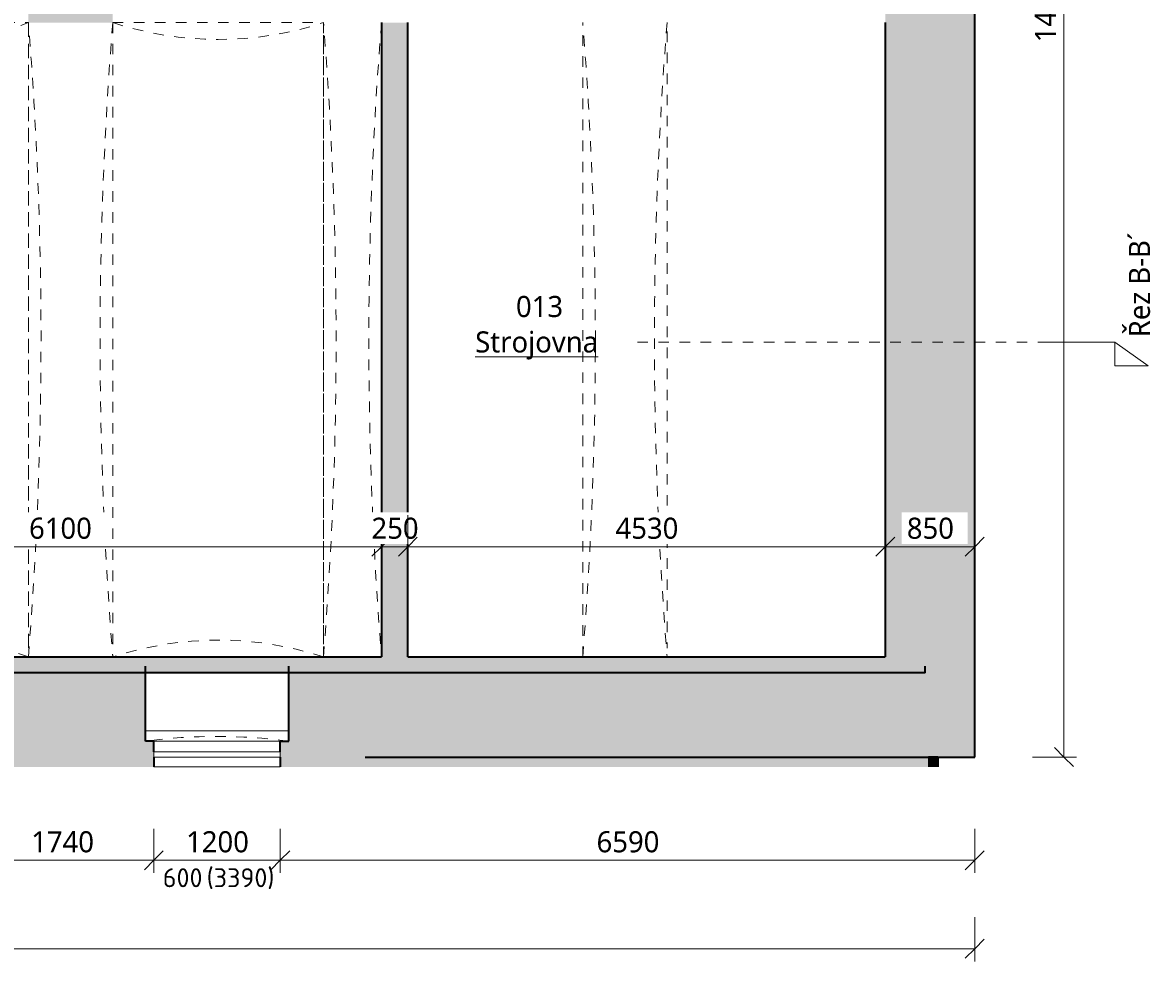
# Model space of a CAD drawing. Header units: metres. Extents: x -2.5 to 41.5, y -3.2 to 29.6.
# Tile 14 of 16: x 30.7 to 41.5, y -1.5 to 7.4. Entities that reach past the tile are written whole.
import ezdxf

# ---------------------------------------------------------------- set-up
doc = ezdxf.new("R2010")
doc.units = ezdxf.units.M
for name, pattern in [('AV - Carkovana 2mm', [0.0027, 0.002, -0.0007]), ('AV - Cerch_ 1 tecka 10mm', [0.018, 0.01, -0.004, 0, -0.004]), ('AV - Cerch_ 1 tecka 2mm', [0.004, 0.002, -0.001, 0, -0.001])]:
    doc.linetypes.add(name, pattern=pattern)
doc.layers.add('AV-KOTY', color=5, linetype='Continuous', lineweight=13, true_color=0x0000ff)
doc.layers.add('AV-MISTNOSTI', color=5, linetype='Continuous', lineweight=5, true_color=0x0000ff)
for name, color, linetype, lineweight in [('AV-KOTY-100', 7, 'Continuous', 5), ('AV-SRAFY', 7, 'Continuous', 35), ('AV-STAVBA', 7, 'Continuous', 18)]:
    doc.layers.add(name, color=color, linetype=linetype, lineweight=lineweight)
doc.styles.add('ISOCPEUR', font='isocpeur.ttf', dxfattribs={"height": 0.18})
doc.styles.add('Trebuchet MS', font='trebuc.ttf', dxfattribs={"height": 0.2})
doc.styles.add('Trebuchet MS_B', font='trebuc.ttf', dxfattribs={"height": 0.2})
doc.dimstyles.new('2_mm_-_O_-_Blue_-_mm', dxfattribs={"dimscale": 0.3048, "dimtxt": 0.20619, "dimasz": 0.590551, "dimexe": 0.393701, "dimexo": 0.0625, "dimgap": 0.065617, "dimtad": 1, "dimdec": 0, "dimlfac": 1000, "dimzin": 0, "dimdsep": 46, "dimtxsty": 'Trebuchet MS', "dimblk1": 'OBLIQUE', "dimblk2": 'OBLIQUE', "dimsah": 1, "dimcen": 0.09, "dimazin": 0, "dimtfac": 1, "dimtdec": 4, "dimtix": 1, "dimtmove": 0, "dimatfit": 3, "dimfxl": 0.984252, "dimfxlon": 1, "dimtvp": 1, "dimtfill": 1, "dimtolj": 1, "dimtzin": 0, "dimarcsym": 2})
doc.dimstyles.new('2_mm_-_O_-_Blue_-_mm_-_zaokrouhlena_1', dxfattribs={"dimscale": 0.3048, "dimtxt": 0.20619, "dimasz": 0.590551, "dimexe": 0.393701, "dimexo": 0.0625, "dimgap": 0.065617, "dimtad": 1, "dimdec": 0, "dimlfac": 1000, "dimrnd": 10, "dimzin": 0, "dimdsep": 46, "dimtxsty": 'Trebuchet MS', "dimblk1": 'OBLIQUE', "dimblk2": 'OBLIQUE', "dimsah": 1, "dimcen": 0.09, "dimazin": 0, "dimtfac": 1, "dimtdec": 4, "dimtix": 1, "dimtmove": 0, "dimatfit": 3, "dimfxl": 0.984252, "dimfxlon": 1, "dimtvp": 1, "dimtfill": 1, "dimtolj": 1, "dimtzin": 0, "dimarcsym": 2})

# ---------------------------------------------------------------- blocks, each defined once
blk = doc.blocks.new('GM_Otvor s klenutým nadpražím - 6020x2000_5800-879954-1PP')
at = {"layer": 'AV-STAVBA', "linetype": 'AV - Cerch_ 1 tecka 2mm', "lineweight": 13}
for p, q in [((-3.01, 0.4), (3.01, 0.4)), ((2.926, -0.4), (-2.926, -0.4))]:
    blk.add_line(p, q, dxfattribs=at)
for centre, start, end in [((0, 38.09), 265.434, 274.566), ((0, -38.09), 85.434, 94.566)]:
    blk.add_arc(centre, 37.81, start, end, dxfattribs=at)
blk = doc.blocks.new('GM_Otvor s klenutým nadpražím - 6020x2000_5800-880466-1PP')
at = {"layer": 'AV-STAVBA', "linetype": 'AV - Cerch_ 1 tecka 2mm', "lineweight": 13}
for p, q in [((-3.01, 0.4), (3.01, 0.4)), ((2.926, -0.15), (-2.926, -0.15))]:
    blk.add_line(p, q, dxfattribs=at)
for centre, start, end in [((0, 38.09), 265.434, 274.566), ((0, -37.84), 85.434, 94.566)]:
    blk.add_arc(centre, 37.81, start, end, dxfattribs=at)
blk = doc.blocks.new('WI_1-1_sklepní_s příčlemi_s klenutým nadpražím_2x šikmý parapet_ nadpraží - 1200x600_02-1040800-1PP')
at = {"layer": 'AV-STAVBA'}
for p, q in [((-0.6, -0.425), (0.6, -0.425)), ((-0.6, -0.475), (-0.6, -0.425)), ((0.6, -0.425), (0.6, -0.475)), ((0.6, -0.475), (-0.6, -0.475))]:
    blk.add_line(p, q, dxfattribs=at)
at = {"layer": 'AV-STAVBA', "linetype": 'AV - Carkovana 2mm'}
blk.add_arc((0, -5.279), 5, 82.1836, 97.8164, dxfattribs=at)
blk = doc.blocks.new('GM_Void_valená klenba - GM_Void_valená klenba-1524403-1PP')
at = {"layer": 'AV-STAVBA', "linetype": 'AV - Cerch_ 1 tecka 2mm', "lineweight": 13}
for p, q in [((-1.115, 3.01), (-1.115, -3.01)), ((-1.115, 3.01), (1.115, 3.01)), ((1.115, 3.01), (1.115, -3.01)), ((-1.115, -3.01), (1.115, -3.01))]:
    blk.add_line(p, q, dxfattribs=at)
for centre, start, end in [((0, 6.009), 249.6082, 290.3918), ((0, -6.009), 69.6082, 110.3918)]:
    blk.add_arc(centre, 3.2, start, end, dxfattribs=at)
blk = doc.blocks.new('GM_Void_valená klenba - GM_Void_valená klenba-1524404-1PP')
at = {"layer": 'AV-STAVBA', "linetype": 'AV - Cerch_ 1 tecka 2mm', "lineweight": 13}
for p, q in [((-1, 3.01), (-1, -3.01)), ((-1, 3.01), (1, 3.01)), ((1, 3.01), (1, -3.01)), ((-1, -3.01), (1, -3.01))]:
    blk.add_line(p, q, dxfattribs=at)
for centre, start, end in [((0, 6.05), 251.79, 288.21), ((0, -6.05), 71.79, 108.21)]:
    blk.add_arc(centre, 3.2, start, end, dxfattribs=at)
blk = doc.blocks.new('Zdobná fasáda 1NP - Zdobná fasáda 1NP-1554848-1PP')
at = {"layer": 'AV-STAVBA', "lineweight": 35}
blk.add_hatch(color=256, dxfattribs=at).paths.add_polyline_path([(39.415, 0.355), (39.415, 0.448), (39.325, 0.448), (39.325, 0.355)])
for q in [(39.325, 0.448), (39.415, 0.355)]:
    blk.add_line((39.415, 0.448), q, dxfattribs=at)
at = {"layer": 'AV-STAVBA'}
blk.add_line((39.325, 0.448), (39.325, 0.355), dxfattribs=at)
blk = doc.blocks.new('Section - Vertikální L-45990-1PP')
at = {"layer": 'AV-KOTY', "lineweight": 5}
for p, q in [((-0.00728, 0), (-0.01046, -0.00223)), ((-0.00728, 0), (-0.00728, -0.00223)), ((0, 0), (-0.00728, 0)), ((-0.01046, -0.00223), (-0.00728, -0.00223))]:
    blk.add_line(p, q, dxfattribs=at)
blk = doc.blocks.new('DIMBLOCK12-1PP')
at = {"layer": 'AV-KOTY-100', "color": 5, "true_color": 0x0000ff}
for p, q in [((28.035, 2.444), (28.035, 2.744)), ((34.135, 2.444), (34.135, 2.744)), ((28.035, 2.444), (28.125, 2.534)), ((34.135, 2.444), (34.225, 2.534)), ((28.035, 2.444), (27.945, 2.354)), ((28.035, 2.444), (34.135, 2.444)), ((28.035, 2.444), (28.035, 2.324)), ((34.135, 2.444), (34.045, 2.354)), ((34.135, 2.444), (34.135, 2.324))]:
    blk.add_line(p, q, dxfattribs=at)
at = {"layer": 'AV-KOTY-100', "color": 0, "insert": (30.791, 2.72), "char_height": 0.2, "width": 0.70454, "attachment_point": 1, "line_spacing_factor": 1.048425, "style": 'Trebuchet MS', "bg_fill": 3, "box_fill_scale": 1.25, "bg_fill_color": 256, "bg_fill_true_color": 13158600, "bg_fill_transparency": 0}
blk.add_mtext('6100', dxfattribs=at)
blk = doc.blocks.new('_Oblique')
at = {"color": 0, "linetype": 'ByBlock', "lineweight": -2}
blk.add_line((-0.5, -0.5), (0.5, 0.5), dxfattribs=at)
blk = doc.blocks.new('DIMBLOCK13-1PP')
at = {"layer": 'AV-KOTY-100', "color": 5, "true_color": 0x0000ff}
for p, q in [((34.135, 2.444), (34.135, 2.744)), ((34.385, 2.444), (34.385, 2.744)), ((34.135, 2.444), (34.225, 2.534)), ((34.385, 2.444), (34.475, 2.534)), ((34.135, 2.444), (34.045, 2.354)), ((34.135, 2.444), (34.385, 2.444)), ((34.135, 2.444), (34.135, 2.324)), ((34.385, 2.444), (34.295, 2.354)), ((34.385, 2.444), (34.385, 2.324))]:
    blk.add_line(p, q, dxfattribs=at)
at = {"layer": 'AV-KOTY-100', "color": 0, "insert": (34.04, 2.72), "char_height": 0.2, "width": 0.52841, "attachment_point": 1, "line_spacing_factor": 1.048425, "style": 'Trebuchet MS', "bg_fill": 3, "box_fill_scale": 1.25, "bg_fill_color": 256, "bg_fill_true_color": 13158600, "bg_fill_transparency": 0}
blk.add_mtext('250', dxfattribs=at)
blk = doc.blocks.new('DIMBLOCK14-1PP')
at = {"layer": 'AV-KOTY-100', "color": 5, "true_color": 0x0000ff}
for p, q in [((34.385, 2.444), (34.385, 2.744)), ((38.915, 2.444), (38.915, 2.744)), ((34.385, 2.444), (34.475, 2.534)), ((38.915, 2.444), (39.005, 2.534)), ((34.385, 2.444), (34.295, 2.354)), ((34.385, 2.444), (38.915, 2.444)), ((34.385, 2.444), (34.385, 2.324)), ((38.915, 2.444), (38.825, 2.354)), ((38.915, 2.444), (38.915, 2.324))]:
    blk.add_line(p, q, dxfattribs=at)
at = {"layer": 'AV-KOTY-100', "color": 0, "insert": (36.356, 2.72), "char_height": 0.2, "width": 0.70454, "attachment_point": 1, "line_spacing_factor": 1.048425, "style": 'Trebuchet MS', "bg_fill": 3, "box_fill_scale": 1.25, "bg_fill_color": 256, "bg_fill_true_color": 13158600, "bg_fill_transparency": 0}
blk.add_mtext('4530', dxfattribs=at)
blk = doc.blocks.new('DIMBLOCK15-1PP')
at = {"layer": 'AV-KOTY-100', "color": 5, "true_color": 0x0000ff}
for p, q in [((38.915, 2.444), (38.915, 2.744)), ((39.765, 2.444), (39.765, 2.744)), ((38.915, 2.444), (39.005, 2.534)), ((39.765, 2.444), (39.855, 2.534)), ((38.915, 2.444), (38.825, 2.354)), ((38.915, 2.444), (39.765, 2.444)), ((38.915, 2.444), (38.915, 2.324)), ((39.765, 2.444), (39.675, 2.354)), ((39.765, 2.444), (39.765, 2.324))]:
    blk.add_line(p, q, dxfattribs=at)
at = {"layer": 'AV-KOTY-100', "color": 0, "insert": (39.12, 2.72), "char_height": 0.2, "width": 0.52841, "attachment_point": 1, "line_spacing_factor": 1.048425, "style": 'Trebuchet MS', "bg_fill": 3, "box_fill_scale": 1.25, "bg_fill_color": 256, "bg_fill_true_color": 13158600, "bg_fill_transparency": 0}
blk.add_mtext('850', dxfattribs=at)
blk = doc.blocks.new('DIMBLOCK52-1PP')
at = {"layer": 'AV-KOTY-100', "color": 5, "true_color": 0x0000ff}
for p, q in [((40.611, 14.748), (40.521, 14.838)), ((40.611, 14.748), (40.311, 14.748)), ((40.611, 0.448), (40.611, 14.748)), ((40.611, 14.748), (40.701, 14.658)), ((40.611, 14.748), (40.731, 14.748)), ((40.611, 0.448), (40.521, 0.538)), ((40.611, 0.448), (40.311, 0.448)), ((40.611, 0.448), (40.701, 0.358)), ((40.611, 0.448), (40.731, 0.448))]:
    blk.add_line(p, q, dxfattribs=at)
at = {"layer": 'AV-KOTY-100', "color": 0, "insert": (40.335, 7.231), "char_height": 0.2, "width": 0.88068, "attachment_point": 1, "rotation": 90, "line_spacing_factor": 1.048425, "style": 'Trebuchet MS', "bg_fill": 3, "box_fill_scale": 1.25, "bg_fill_color": 256, "bg_fill_true_color": 13158600, "bg_fill_transparency": 0}
blk.add_mtext('14300', dxfattribs=at)
blk = doc.blocks.new('DIMBLOCK91-1PP')
at = {"layer": 'AV-KOTY-100', "color": 5, "true_color": 0x0000ff}
for p, q in [((30.235, -0.532), (30.235, -0.232)), ((31.975, -0.532), (31.975, -0.232)), ((30.235, -0.532), (30.145, -0.622)), ((30.235, -0.532), (30.325, -0.442)), ((30.235, -0.532), (31.975, -0.532)), ((30.235, -0.532), (30.235, -0.652)), ((31.975, -0.532), (31.885, -0.622)), ((31.975, -0.532), (32.065, -0.442)), ((31.975, -0.532), (31.975, -0.652))]:
    blk.add_line(p, q, dxfattribs=at)
at = {"layer": 'AV-KOTY-100', "color": 0, "insert": (30.811, -0.256), "char_height": 0.2, "width": 0.70454, "attachment_point": 1, "line_spacing_factor": 1.048425, "style": 'Trebuchet MS', "bg_fill": 3, "box_fill_scale": 1.25, "bg_fill_color": 256, "bg_fill_true_color": 13158600, "bg_fill_transparency": 0}
blk.add_mtext('1740', dxfattribs=at)
blk = doc.blocks.new('DIMBLOCK92-1PP')
at = {"layer": 'AV-KOTY-100', "color": 5, "true_color": 0x0000ff}
for p, q in [((31.975, -0.532), (31.975, -0.232)), ((33.175, -0.532), (33.175, -0.232)), ((31.975, -0.532), (31.885, -0.622)), ((31.975, -0.532), (32.065, -0.442)), ((31.975, -0.532), (33.175, -0.532)), ((31.975, -0.532), (31.975, -0.652)), ((33.175, -0.532), (33.085, -0.622)), ((33.175, -0.532), (33.265, -0.442)), ((33.175, -0.532), (33.175, -0.652))]:
    blk.add_line(p, q, dxfattribs=at)
at = {"layer": 'AV-KOTY-100', "color": 0, "insert": (32.281, -0.256), "char_height": 0.2, "width": 0.70454, "attachment_point": 1, "line_spacing_factor": 1.048425, "style": 'Trebuchet MS', "bg_fill": 3, "box_fill_scale": 1.25, "bg_fill_color": 256, "bg_fill_true_color": 13158600, "bg_fill_transparency": 0}
blk.add_mtext('1200', dxfattribs=at)
blk = doc.blocks.new('DIMBLOCK93-1PP')
at = {"layer": 'AV-KOTY-100', "color": 5, "true_color": 0x0000ff}
for p, q in [((33.175, -0.532), (33.175, -0.232)), ((39.765, -0.532), (39.765, -0.232)), ((33.175, -0.532), (33.085, -0.622)), ((33.175, -0.532), (33.265, -0.442)), ((33.175, -0.532), (39.765, -0.532)), ((33.175, -0.532), (33.175, -0.652)), ((39.765, -0.532), (39.675, -0.622)), ((39.765, -0.532), (39.855, -0.442)), ((39.765, -0.532), (39.765, -0.652))]:
    blk.add_line(p, q, dxfattribs=at)
at = {"layer": 'AV-KOTY-100', "color": 0, "insert": (36.176, -0.256), "char_height": 0.2, "width": 0.70454, "attachment_point": 1, "line_spacing_factor": 1.048425, "style": 'Trebuchet MS', "bg_fill": 3, "box_fill_scale": 1.25, "bg_fill_color": 256, "bg_fill_true_color": 13158600, "bg_fill_transparency": 0}
blk.add_mtext('6590', dxfattribs=at)
blk = doc.blocks.new('DIMBLOCK99-1PP')
at = {"layer": 'AV-KOTY-100', "color": 5, "true_color": 0x0000ff}
for p, q in [((-0.235, -1.371), (-0.235, -1.071)), ((39.765, -1.371), (39.765, -1.071)), ((-0.235, -1.371), (-0.145, -1.281)), ((39.765, -1.371), (39.855, -1.281)), ((-0.235, -1.371), (-0.325, -1.461)), ((-0.235, -1.371), (39.765, -1.371)), ((-0.235, -1.371), (-0.235, -1.491)), ((39.765, -1.371), (39.675, -1.461)), ((39.765, -1.371), (39.765, -1.491))]:
    blk.add_line(p, q, dxfattribs=at)
at = {"layer": 'AV-KOTY-100', "color": 0, "insert": (19.398, -1.095), "char_height": 0.2, "width": 0.88068, "attachment_point": 1, "line_spacing_factor": 1.048425, "style": 'Trebuchet MS', "bg_fill": 3, "box_fill_scale": 1.25, "bg_fill_color": 256, "bg_fill_true_color": 13158600, "bg_fill_transparency": 0}
blk.add_mtext('40000', dxfattribs=at)

msp = doc.modelspace()

# ---------------------------------------------------------------- hatches: boundary and pattern name
at = {"layer": 'AV-SRAFY', "lineweight": 5}
for points in [[(39.7648, 1.3982), (39.7648, 13.0482), (38.9148, 13.0482), (38.9148, 1.3982)], [(30.7848, 7.4182), (31.5848, 7.4182), (31.5848, 8.7082), (30.7848, 8.7082)], [(34.1348, 1.3982), (34.3848, 1.3982), (34.3848, 7.4182), (34.1348, 7.4182), (34.1348, 5.6941)], [(39.2948, 1.2482), (39.2948, 1.3098), (22.2548, 1.3098), (22.2548, 1.2482), (34.4338, 1.2482)], [(37.8236, 0.355), (37.8236, 0.4482), (35.2686, 0.4482), (35.2686, 0.355)]]:
    msp.add_hatch(color=256, dxfattribs=at).paths.add_polyline_path(points)
h = msp.add_hatch(color=256, dxfattribs=at)
h.paths.add_polyline_path([(16.9084, 0.4482), (22.1908, 0.4482), (22.1908, 1.3098), (39.7648, 1.3098), (39.7648, 1.3982), (20.1648, 1.3982), (20.1648, 1.1532), (19.2148, 1.1532), (19.2148, 1.3982), (16.2848, 1.3982), (16.2848, 1.1651), (16.9084, 1.1651), (16.9084, 0.914)])
h.paths.add_polyline_path([(13.3398, 1.1651), (14.9848, 1.1651), (14.9848, 1.3982), (13.3398, 1.3982)])
h.paths.add_polyline_path([(10.8648, 1.1651), (12.0398, 1.1651), (12.0398, 1.3982), (10.8648, 1.3982)])
h = msp.add_hatch(color=256, dxfattribs=at)
h.paths.add_polyline_path([(39.7648, 0.4482), (39.7648, 1.3098), (33.2548, 1.3098), (33.2548, 0.5982), (33.1748, 0.5982), (33.1748, 0.4482), (34.4338, 0.4482)])
h.paths.add_polyline_path([(31.9748, 0.4482), (31.9748, 0.5982), (31.8948, 0.5982), (31.8948, 1.3098), (30.3148, 1.3098), (30.3148, 0.5982), (30.2348, 0.5982), (30.2348, 0.4482)])
h.paths.add_polyline_path([(29.0348, 0.4482), (29.0348, 0.5982), (28.9548, 0.5982), (28.9548, 1.3098), (27.3748, 1.3098), (27.3748, 0.5982), (27.2948, 0.5982), (27.2948, 0.4482), (28.0516, 0.4482)])
h.paths.add_polyline_path([(26.0948, 0.4482), (26.0948, 0.5982), (26.0148, 0.5982), (26.0148, 1.3098), (24.4348, 1.3098), (24.4348, 0.5982), (24.3548, 0.5982), (24.3548, 0.4482)])
h.paths.add_polyline_path([(23.1548, 0.4482), (23.1548, 0.5982), (23.0748, 0.5982), (23.0748, 1.3098), (22.1908, 1.3098), (22.1908, 0.4482)])
h = msp.add_hatch(color=256, dxfattribs=at)
h.paths.add_polyline_path([(33.1748, 0.355), (33.9791, 0.355), (33.9791, 0.4482), (33.1748, 0.4482)])
h.paths.add_polyline_path([(24.3548, 0.355), (26.0948, 0.355), (26.0948, 0.4482), (24.3548, 0.4482)])
h.paths.add_polyline_path([(27.2948, 0.355), (29.0348, 0.355), (29.0348, 0.4482), (27.2948, 0.4482)])
h.paths.add_polyline_path([(22.1908, 0.355), (23.1548, 0.355), (23.1548, 0.4482), (22.1908, 0.4482)])
h.paths.add_polyline_path([(31.9748, 0.355), (31.9748, 0.4482), (30.2348, 0.4482), (30.2348, 0.355)])
h = msp.add_hatch(color=256, dxfattribs=at)
h.paths.add_polyline_path([(34.4338, 0.355), (35.2686, 0.355), (35.2686, 0.4482), (33.9791, 0.4482), (33.9791, 0.355)])
h.paths.add_polyline_path([(37.8236, 0.355), (39.3248, 0.355), (39.3248, 0.4482), (37.8236, 0.4482)])

# ---------------------------------------------------------------- linework, layer by layer
at = {"layer": 'AV-KOTY', "linetype": 'AV - Cerch_ 1 tecka 10mm', "lineweight": 5}
msp.add_line((36.563, 4.3854), (40.3649, 4.3854), dxfattribs=at)
at = {"layer": 'AV-STAVBA', "lineweight": 35}
for p, q in [((39.7648, 0.4482), (39.7648, 14.7482)), ((34.1348, 7.4182), (34.1348, 1.3982)), ((34.3848, 1.3982), (34.3848, 7.4182)), ((38.9148, 7.4182), (38.9148, 1.3982)), ((28.0348, 1.3982), (34.1348, 1.3982)), ((34.3848, 1.3982), (38.9148, 1.3982)), ((31.8948, 0.5982), (31.8948, 1.3098)), ((33.2548, 0.5982), (33.2548, 1.3098)), ((39.2948, 1.2482), (39.2948, 1.3098)), ((39.2948, 1.2482), (22.2548, 1.2482)), ((31.9748, 0.5982), (31.8948, 0.5982)), ((31.9748, 0.4982), (31.9748, 0.5982)), ((33.1748, 0.4982), (33.1748, 0.5982)), ((33.1748, 0.5982), (33.2548, 0.5982)), ((31.9748, 0.4482), (31.9748, 0.355)), ((33.1748, 0.4482), (33.1748, 0.355)), ((33.9791, 0.4482), (39.7648, 0.4482))]:
    msp.add_line(p, q, dxfattribs=at)
at = {"layer": 'AV-STAVBA'}
for p, q in [((33.2548, 0.6982), (31.8948, 0.6982)), ((33.1748, 0.5982), (31.9748, 0.5982)), ((39.3248, 0.355), (39.3248, 0.4482)), ((31.9748, 0.355), (33.1748, 0.355))]:
    msp.add_line(p, q, dxfattribs=at)

# ---------------------------------------------------------------- block references
at = {"layer": 'AV-KOTY', "lineweight": 5, "extrusion": (0, 0, -1), "xscale": 99.99999999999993, "yscale": 99.99999999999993, "zscale": 99.99999999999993}
msp.add_blockref('Section - Vertikální L-45990-1PP', (-40.3649, 4.3854), dxfattribs=at)
at = {"layer": 'AV-STAVBA', "linetype": 'AV - Cerch_ 1 tecka 2mm', "lineweight": 13}
for name, p in [('GM_Void_valená klenba - GM_Void_valená klenba-1524403-1PP', (29.6698, 4.4082)), ('GM_Void_valená klenba - GM_Void_valená klenba-1524404-1PP', (32.5848, 4.4082))]:
    msp.add_blockref(name, p, dxfattribs=at)
for name, p, rotation in [('GM_Otvor s klenutým nadpražím - 6020x2000_5800-879954-1PP', (31.1848, 4.4082), 269.9999999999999), ('GM_Otvor s klenutým nadpražím - 6020x2000_5800-880466-1PP', (33.9848, 4.4082), 89.99999999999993), ('GM_Otvor s klenutým nadpražím - 6020x2000_5800-879954-1PP', (36.4448, 4.4082), 89.99999999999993)]:
    msp.add_blockref(name, p, dxfattribs=dict(at, rotation=rotation))
at = {"layer": 'AV-STAVBA', "linetype": 'AV - Carkovana 2mm'}
msp.add_blockref('WI_1-1_sklepní_s příčlemi_s klenutým nadpražím_2x šikmý parapet_ nadpraží - 1200x600_02-1040800-1PP', (32.5748, 0.9232), dxfattribs=at)
at = {"layer": 'AV-STAVBA', "lineweight": 35}
msp.add_blockref('Zdobná fasáda 1NP - Zdobná fasáda 1NP-1554848-1PP', (0, 0), dxfattribs=at)

# ---------------------------------------------------------------- texts
at = {"layer": 'AV-KOTY', "lineweight": 5, "insert": (41.2266, 4.432), "char_height": 0.2, "width": 1.346835, "attachment_point": 1, "rotation": 90, "style": 'Trebuchet MS'}
msp.add_mtext('Řez B-B´', dxfattribs=at)
at = {"layer": 'AV-KOTY', "lineweight": 5, "char_height": 0.18, "attachment_point": 1, "style": 'ISOCPEUR'}
for s, insert, width in [('600', (32.0596, -0.6071), 0.456962), ('(3390)', (32.4758, -0.6071), 0.785654)]:
    msp.add_mtext(s, dxfattribs=dict(at, insert=insert, width=width))
at = {"layer": 'AV-MISTNOSTI', "char_height": 0.2, "attachment_point": 1, "style": 'Trebuchet MS_B'}
for s, insert, width in [('013', (35.4112, 4.8241), 0.601266), ('\\LStrojovna', (35.0242, 4.4878), 1.53924)]:
    msp.add_mtext(s, dxfattribs=dict(at, insert=insert, width=width))

# ---------------------------------------------------------------- dimensions: what is measured, and where the dimension line sits
at = {"layer": 'AV-KOTY', "lineweight": 5}
dim = msp.add_linear_dim(base=(39.7648, -1.3711), p1=(-0.2352, -1.0711), p2=(39.7648, -1.0711), dimstyle='2_mm_-_O_-_Blue_-_mm_-_zaokrouhlena_1', override={"dimpost": '<>', "dimfxl": 40}, dxfattribs=at)
dim.commit()
dim.dimension.update_dxf_attribs({"geometry": 'DIMBLOCK99-1PP', "text_midpoint": (19.7648, -1.2494)})

# ---------------------------------------------------------------- next in the draw order: dimensions: what is measured, and where the dimension line sits
dim = msp.add_linear_dim(base=(40.6109, 14.7482), p1=(40.3109, 0.4482), p2=(40.3109, 14.7482), angle=90, dimstyle='2_mm_-_O_-_Blue_-_mm_-_zaokrouhlena_1', override={"dimpost": '<>', "dimfxl": 14.3}, dxfattribs=at)
dim.commit()
dim.dimension.update_dxf_attribs({"geometry": 'DIMBLOCK52-1PP', "text_midpoint": (40.4891, 7.5982)})
for base, p1, p2, dimstyle, override, picture, middle in [((34.1348, 2.4438), (28.0348, 2.7438), (34.1348, 2.7438), '2_mm_-_O_-_Blue_-_mm', {"dimpost": '<>', "dimfxl": 6.1}, 'DIMBLOCK12-1PP', (31.0848, 2.5659)), ((31.9748, -0.5321), (30.2348, -0.2321), (31.9748, -0.2321), '2_mm_-_O_-_Blue_-_mm_-_zaokrouhlena_1', {"dimpost": '<>', "dimfxl": 1.74}, 'DIMBLOCK91-1PP', (31.1048, -0.4103))]:
    dim = msp.add_linear_dim(base=base, p1=p1, p2=p2, dimstyle=dimstyle, override=override, dxfattribs=at)
    dim.commit()
    dim.dimension.update_dxf_attribs({"geometry": picture, "text_midpoint": middle})

# ---------------------------------------------------------------- next in the draw order: dimensions: what is measured, and where the dimension line sits
for base, p1, p2, dimstyle, override, picture, middle in [((34.3848, 2.4438), (34.1348, 2.7438), (34.3848, 2.7438), '2_mm_-_O_-_Blue_-_mm', {"dimpost": '<>', "dimfxl": 0.25}, 'DIMBLOCK13-1PP', (34.2598, 2.5655)), ((33.1748, -0.5321), (31.9748, -0.2321), (33.1748, -0.2321), '2_mm_-_O_-_Blue_-_mm_-_zaokrouhlena_1', {"dimpost": '<>', "dimfxl": 1.2}, 'DIMBLOCK92-1PP', (32.5748, -0.4103))]:
    dim = msp.add_linear_dim(base=base, p1=p1, p2=p2, dimstyle=dimstyle, override=override, dxfattribs=at)
    dim.commit()
    dim.dimension.update_dxf_attribs({"geometry": picture, "text_midpoint": middle})

# ---------------------------------------------------------------- next in the draw order: dimensions: what is measured, and where the dimension line sits
for base, p1, p2, dimstyle, override, picture, middle in [((38.9148, 2.4438), (34.3848, 2.7438), (38.9148, 2.7438), '2_mm_-_O_-_Blue_-_mm', {"dimpost": '<>', "dimfxl": 4.53}, 'DIMBLOCK14-1PP', (36.6498, 2.5655)), ((39.7648, -0.5321), (33.1748, -0.2321), (39.7648, -0.2321), '2_mm_-_O_-_Blue_-_mm_-_zaokrouhlena_1', {"dimpost": '<>', "dimfxl": 6.59}, 'DIMBLOCK93-1PP', (36.4698, -0.41))]:
    dim = msp.add_linear_dim(base=base, p1=p1, p2=p2, dimstyle=dimstyle, override=override, dxfattribs=at)
    dim.commit()
    dim.dimension.update_dxf_attribs({"geometry": picture, "text_midpoint": middle})

# ---------------------------------------------------------------- next in the draw order: dimensions: what is measured, and where the dimension line sits
dim = msp.add_linear_dim(base=(39.7648, 2.4438), p1=(38.9148, 2.7438), p2=(39.7648, 2.7438), dimstyle='2_mm_-_O_-_Blue_-_mm', override={"dimpost": '<>', "dimfxl": 0.85}, dxfattribs=at)
dim.commit()
dim.dimension.update_dxf_attribs({"geometry": 'DIMBLOCK15-1PP', "text_midpoint": (39.3398, 2.5655)})

doc.saveas('drawing.dxf')
